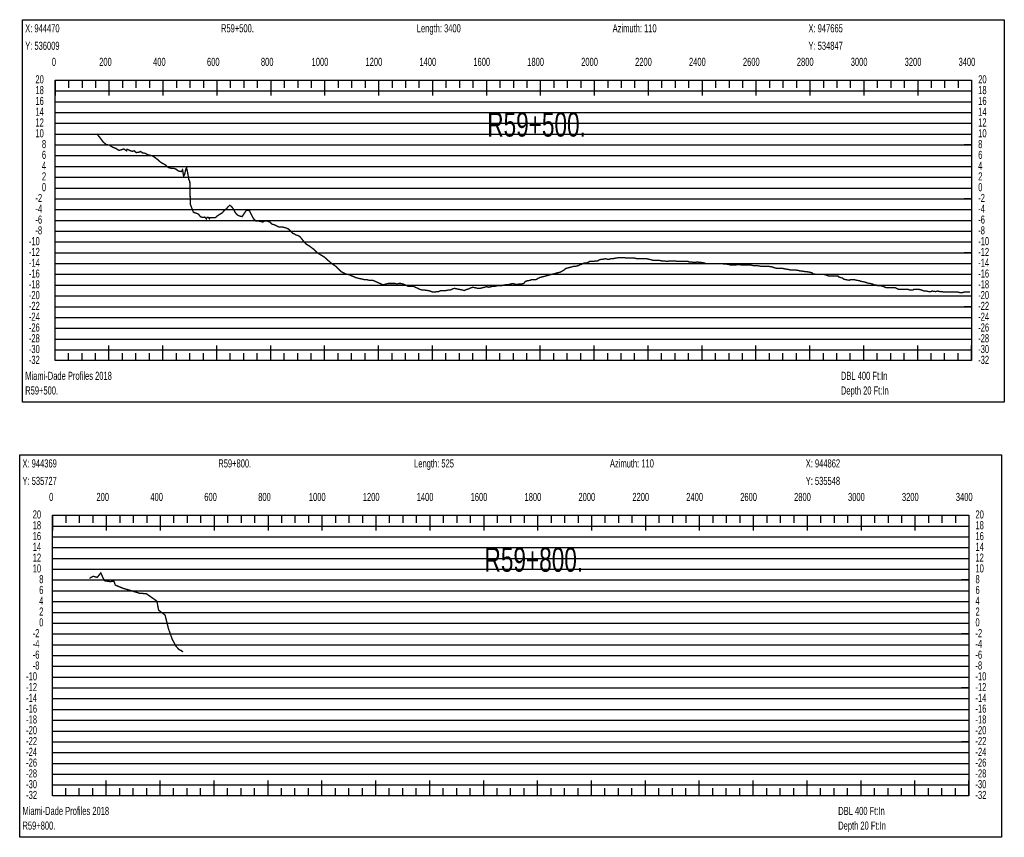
# Model space of a CAD drawing. Header units: inches. Extents: x 471865 to 538526, y 1054316 to 1102451.
# Tile 43 of 131: x 502729 to 506381, y 1075210 to 1078241. Entities that reach past the tile are written whole.
import ezdxf

# ---------------------------------------------------------------- set-up
doc = ezdxf.new("R2010")
doc.units = ezdxf.units.IN
doc.header["$MEASUREMENT"] = 0
for name, color, linetype in [('LABELS', 7, 'Continuous'), ('X_Gr1', 7, 'Continuous'), ('XSECTION', 7, 'Continuous')]:
    doc.layers.add(name, color=color, linetype=linetype)
doc.styles.get("Standard").update_dxf_attribs({"font": 'arial.ttf'})

msp = doc.modelspace()

# ---------------------------------------------------------------- linework, layer by layer
at = {"layer": 'X_Gr1', "color": 6, "linetype": 'Continuous', "lineweight": 18, "true_color": 0xff00ff, "transparency": 33554687, "const_width": 5}
for points in [[(503014.5, 1077817.9), (503014.5, 1077817.9), (503025.2, 1077805.4), (503038.4, 1077787.8), (503048.9, 1077778.5), (503060.7, 1077776.4), (503073.7, 1077768.3), (503085.8, 1077763.7), (503096.5, 1077756.6), (503107.3, 1077759.3), (503115, 1077762.1), (503123.9, 1077756), (503123.9, 1077756.5), (503125.1, 1077756.3), (503125.1, 1077756.8), (503127.2, 1077760.9), (503138.5, 1077755.8), (503146.2, 1077753.3), (503153.7, 1077755), (503160.9, 1077748.5), (503169.6, 1077749.5), (503177.1, 1077752.6), (503184.5, 1077747), (503192.3, 1077746.3), (503204, 1077740.5), (503215.2, 1077737.8), (503222.4, 1077735.5), (503232.9, 1077728.1), (503240, 1077723.1), (503251.2, 1077712.8), (503258.2, 1077708.8), (503268.6, 1077703), (503279.4, 1077693.5), (503289.3, 1077690.5), (503299.5, 1077690.4), (503307.5, 1077687.6), (503316.7, 1077680.6), (503323.4, 1077678.8), (503328.5, 1077678), (503332.9, 1077684.6), (503336.7, 1077660.7), (503340.2, 1077666.7), (503344.8, 1077686.5), (503347.6, 1077692.4), (503351.1, 1077676.9), (503356, 1077649.4), (503359.7, 1077640.8), (503361.7, 1077556.7), (503372.8, 1077527.8), (503376.4, 1077525.6), (503382.7, 1077523.9), (503391, 1077521), (503399.7, 1077510.5), (503407.9, 1077507.9), (503415.4, 1077509.3), (503421.3, 1077502.8), (503423.6, 1077507.9), (503428.6, 1077507.8), (503432.8, 1077503.7), (503433.7, 1077507.7), (503438.7, 1077507.6), (503443.9, 1077507.5), (503449.1, 1077507.3), (503454.4, 1077507.1), (503460.8, 1077513.1), (503466.8, 1077517.1), (503473.1, 1077521.1), (503480, 1077525.1), (503487.2, 1077533.1), (503494.5, 1077539.1), (503501.5, 1077547.1), (503508, 1077553.1), (503513.9, 1077549.1), (503520.2, 1077541.1), (503527.6, 1077527.1), (503536, 1077517.1), (503544.8, 1077513.1), (503553.6, 1077511.1), (503561.7, 1077523.1), (503568.6, 1077533.1), (503574.7, 1077535.1), (503581.2, 1077533.1), (503588.6, 1077517.1), (503596.3, 1077503.1), (503604.2, 1077495.1), (503612.6, 1077495.1), (503621.7, 1077493.1), (503630.7, 1077491.1), (503638.5, 1077495.1), (503644.7, 1077495.1), (503650.4, 1077493.1), (503656.7, 1077491.1), (503664.3, 1077483.1), (503672.7, 1077481.1), (503681, 1077477.1), (503688.8, 1077473.1), (503695.4, 1077473.1), (503701.8, 1077473.1), (503708.9, 1077471.1), (503716.9, 1077469.1), (503725.6, 1077465.1), (503734.1, 1077457.1), (503741.5, 1077449.1), (503747.6, 1077447.1), (503753.3, 1077443.1), (503760, 1077441.1), (503767.8, 1077437.1), (503776.2, 1077427.1), (503784.2, 1077417.1), (503791.3, 1077409.1), (503797.8, 1077405.1), (503804.6, 1077401.1), (503812.5, 1077395.1), (503820.7, 1077389.1), (503828.5, 1077381.1), (503835.6, 1077375.1), (503842.1, 1077371.1), (503848.7, 1077367.1), (503855.9, 1077363.1), (503863.6, 1077357.1), (503871.7, 1077349.1), (503879.3, 1077343.1), (503885.9, 1077337.1), (503891.8, 1077333.1), (503898.2, 1077329.1), (503905.4, 1077323.1), (503913.4, 1077315.1), (503921.4, 1077307.1), (503928.9, 1077303.1), (503936.3, 1077299.1), (503944, 1077297.1), (503951.9, 1077295.1), (503959.9, 1077291.1), (503967.5, 1077289.1), (503975, 1077285.1), (503982.7, 1077283.1), (503990.9, 1077281.1), (503999.8, 1077279.1), (504008.9, 1077277.1), (504017.3, 1077277.1), (504024.6, 1077275.1), (504031.2, 1077275.1), (504038.4, 1077275.1), (504047.1, 1077271.1), (504056.4, 1077267.1), (504065.4, 1077263.1), (504073.4, 1077259.1), (504080.5, 1077259.1), (504087.2, 1077261.1), (504095, 1077263.1), (504104.2, 1077263.1), (504113.3, 1077263.1), (504121.4, 1077263.1), (504128.3, 1077261.1), (504134.7, 1077263.1), (504142.1, 1077263.1), (504151, 1077261.1), (504160.2, 1077257.1), (504168.3, 1077253.1), (504174.7, 1077253.1), (504180.6, 1077253.1), (504187.7, 1077253.1), (504196.5, 1077249.1), (504205.7, 1077245.1), (504213.9, 1077241.1), (504221, 1077239.1), (504227.3, 1077239.1), (504242.1, 1077237.1), (504251.4, 1077235.1), (504260.8, 1077231.1), (504268.9, 1077231.1), (504275.6, 1077233.1), (504282.5, 1077233.1), (504290.8, 1077237.1), (504300.5, 1077237.1), (504310.4, 1077237.1), (504319.6, 1077239.1), (504327.5, 1077239.1), (504334.4, 1077243.1), (504341.6, 1077245.1), (504350.3, 1077243.1), (504360, 1077241.1), (504369.7, 1077239.1), (504378.8, 1077237.1), (504387.1, 1077241.1), (504394.6, 1077243.1), (504402, 1077247.1), (504410.3, 1077249.1), (504419.2, 1077247.1), (504428.2, 1077245.1), (504436.6, 1077245.1), (504444.7, 1077247.1), (504452.9, 1077249.1), (504460.9, 1077251.1), (504469, 1077249.1), (504476.9, 1077251.1), (504485.2, 1077253.1), (504493.4, 1077253.1), (504501.2, 1077255.1), (504508.7, 1077255.1), (504516.2, 1077255.1), (504524.4, 1077257.1), (504533.1, 1077259.1), (504541.7, 1077259.1), (504550, 1077261.1), (504557.5, 1077263.1), (504572.7, 1077259.1), (504581, 1077261.1), (504589.9, 1077261.1), (504598.1, 1077263.1), (504605.1, 1077271.1), (504611.8, 1077273.1), (504623.1, 1077275.1), (504627.3, 1077277.1), (504635.4, 1077277.1), (504643, 1077277.1), (504650.2, 1077281.1), (504657.6, 1077285.1), (504665.3, 1077287.1), (504673, 1077289.1), (504680.5, 1077291.1), (504687.8, 1077293.1), (504695.2, 1077295.1), (504703, 1077297.1), (504710.4, 1077299.1), (504717.8, 1077301.1), (504725.4, 1077303.1), (504733.3, 1077305.1), (504741, 1077309.1), (504747.9, 1077313.1), (504754.9, 1077319.1), (504762.7, 1077321.1), (504770.7, 1077323.1), (504778.4, 1077325.1), (504785.6, 1077327.1), (504792.7, 1077327.1), (504799.9, 1077329.1), (504807.4, 1077333.1), (504815.2, 1077335.1), (504822.9, 1077339.1), (504830, 1077339.1), (504836.6, 1077341.1), (504843.2, 1077345.1), (504850.4, 1077345.1), (504858, 1077345.1), (504865.7, 1077347.1), (504872.9, 1077347.1), (504879.7, 1077351.1), (504886.4, 1077353.1), (504893.4, 1077353.1), (504900.9, 1077355.1), (504908.6, 1077353.1), (504915.6, 1077353.1), (504922.3, 1077355.1), (504929, 1077355.1), (504939.5, 1077357.1), (504943, 1077357.1), (504949.9, 1077359.1), (504956.9, 1077359.1), (504964.4, 1077359.1), (504972, 1077359.1), (504979.3, 1077357.1), (504986.2, 1077357.1), (504993.5, 1077357.1), (505001.4, 1077357.1), (505009.9, 1077357.1), (505018, 1077355.1), (505025.1, 1077355.1), (505031.6, 1077355.1), (505038.5, 1077355.1), (505050.3, 1077355.1), (505054.4, 1077355.1), (505062.5, 1077353.1), (505070.6, 1077351.1), (505078.2, 1077349.1), (505088.7, 1077349.1), (505092.5, 1077349.1), (505100.5, 1077349.1), (505109.4, 1077347.1), (505118.1, 1077347.1), (505129.4, 1077345.1), (505132.9, 1077345.1), (505140.1, 1077347.1), (505148.2, 1077347.1), (505156.5, 1077347.1), (505168.4, 1077345.1), (505172.2, 1077345.1), (505179.5, 1077345.1), (505186.9, 1077345.1), (505194.7, 1077345.1), (505207.1, 1077345.1), (505211.2, 1077343.1), (505218.9, 1077343.1), (505230, 1077341.1), (505233.6, 1077341.1), (505244.7, 1077343.1), (505248.8, 1077341.1), (505257, 1077341.1), (505268.9, 1077339.1), (505272.7, 1077337.1), (505283.8, 1077337.1), (505287.7, 1077337.1), (505295.7, 1077337.1), (505307.6, 1077337.1), (505311.5, 1077337.1), (505322.5, 1077337.1), (505326.2, 1077337.1), (505333.8, 1077337.1), (505341.7, 1077335.1), (505349.4, 1077335.1), (505361.3, 1077333.1), (505365.2, 1077331.1), (505372.4, 1077331.1), (505383.4, 1077331.1), (505387.5, 1077333.1), (505400.1, 1077333.1), (505407.8, 1077331.1), (505411.3, 1077331.1), (505421.7, 1077331.1), (505425.6, 1077331.1), (505438.4, 1077331.1), (505442.7, 1077331.1), (505450.5, 1077329.1), (505461.7, 1077329.1), (505465.6, 1077329.1), (505477.4, 1077327.1), (505485.1, 1077327.1), (505488.9, 1077327.1), (505500.2, 1077327.1), (505504.2, 1077327.1), (505516.3, 1077325.1), (505524.4, 1077323.1), (505528.3, 1077321.1), (505539.9, 1077319.1), (505543.6, 1077319.1), (505555, 1077319.1), (505559.1, 1077319.1), (505567.5, 1077317.1), (505580, 1077315.1), (505587.7, 1077313.1), (505591.4, 1077313.1), (505602.9, 1077313.1), (505607, 1077313.1), (505619.5, 1077311.1), (505623.5, 1077309.1), (505631.2, 1077309.1), (505642.5, 1077307.1), (505646.4, 1077307.1), (505658.4, 1077305.1), (505666.9, 1077303.1), (505671.3, 1077299.1), (505683.8, 1077297.1), (505687.6, 1077297.1), (505698.8, 1077297.1), (505702.8, 1077297.1), (505710.9, 1077297.1), (505724.1, 1077293.1), (505728.5, 1077291.1), (505740.8, 1077291.1), (505744.5, 1077291.1), (505751.6, 1077291.1), (505763.5, 1077291.1), (505767.8, 1077287.1), (505781.3, 1077283.1), (505785.8, 1077279.1), (505794.3, 1077277.1), (505805.9, 1077275.1), (505809.5, 1077277.1), (505820.8, 1077277.1), (505824.8, 1077277.1), (505833.2, 1077275.1), (505845.4, 1077273.1), (505849.2, 1077271.1), (505860.6, 1077269.1), (505868.2, 1077267.1), (505872.1, 1077265.1), (505884.1, 1077263.1), (505892.1, 1077261.1), (505899.9, 1077257.1), (505907, 1077257.1), (505910.6, 1077255.1), (505921.7, 1077255.1), (505930, 1077253.1), (505938.5, 1077249.1), (505946.3, 1077247.1), (505949.8, 1077247.1), (505960.3, 1077247.1), (505968.3, 1077247.1), (505976.9, 1077247.1), (505985.3, 1077243.1), (505989.3, 1077241.1), (506004.2, 1077241.1), (506016.6, 1077241.1), (506025.6, 1077241.1), (506029.9, 1077239.1), (506041.7, 1077239.1), (506045.3, 1077241.1), (506056.8, 1077241.1), (506065.3, 1077241.1), (506074, 1077239.1), (506082.9, 1077235.1), (506092, 1077235.1), (506101, 1077233.1), (506109.6, 1077233.1), (506113.7, 1077235.1), (506126, 1077233.1), (506134.1, 1077235.1), (506142.5, 1077233.1), (506151.5, 1077233.1), (506156.2, 1077231.1), (506169.4, 1077231.1), (506177.4, 1077231.1), (506185.3, 1077231.1), (506193.4, 1077231.1), (506197.5, 1077231.1), (506209.6, 1077231.1), (506217.6, 1077229.1), (506225, 1077229.1), (506231.7, 1077231.1), (506235.2, 1077231.1), (506246.4, 1077231.1), (506253.6, 1077231.1)], [(502987.4, 1076170), (502987.4, 1076170), (503001.2, 1076177.6), (503016.5, 1076173.6), (503029.4, 1076190.3), (503039.9, 1076167.1), (503045.1, 1076160.7), (503064.6, 1076157.9), (503078.1, 1076159.5), (503083.4, 1076144.9), (503113, 1076132.7), (503140.3, 1076124.9), (503172.4, 1076114.9), (503198.5, 1076112.9), (503237.5, 1076085.5), (503244.1, 1076051.8), (503268.1, 1076033.6), (503280.1, 1075984.5), (503294.2, 1075944.8), (503307.8, 1075919), (503319.8, 1075905.9), (503329.1, 1075901.5), (503334.7, 1075897)]]:
    msp.add_lwpolyline(points, dxfattribs=at)
at = {"layer": 'XSECTION', "color": 18, "linetype": 'Continuous', "true_color": 0x000000}
for points in [[(502738.7, 1078241.1), (506381.1, 1078241.1), (506381.1, 1076823.1), (502738.7, 1076823.1), (502738.7, 1078241.1)], [(502859.9, 1078017.1), (506259.9, 1078017.1), (506259.9, 1076977.1), (502859.9, 1076977.1), (502859.9, 1078017.1)], [(502859.9, 1078017.1), (502859.9, 1077960.7)], [(502859.9, 1078017.1), (502859.9, 1077960.7)], [(502859.9, 1078017.1), (502859.9, 1077989.1)], [(502859.9, 1078017.1), (502859.9, 1077989.1)], [(502909.9, 1078017.1), (502909.9, 1077989.1)], [(502959.9, 1078017.1), (502959.9, 1077989.1)], [(503009.9, 1078017.1), (503009.9, 1077989.1)], [(503059.9, 1078017.1), (503059.9, 1077960.7)], [(503059.9, 1078017.1), (503059.9, 1077989.1)], [(503109.9, 1078017.1), (503109.9, 1077989.1)], [(503159.9, 1078017.1), (503159.9, 1077989.1)], [(503209.9, 1078017.1), (503209.9, 1077989.1)], [(503259.9, 1078017.1), (503259.9, 1077960.7)], [(503259.9, 1078017.1), (503259.9, 1077989.1)], [(503309.9, 1078017.1), (503309.9, 1077989.1)], [(503359.9, 1078017.1), (503359.9, 1077989.1)], [(503409.9, 1078017.1), (503409.9, 1077989.1)], [(503459.9, 1078017.1), (503459.9, 1077960.7)], [(503459.9, 1078017.1), (503459.9, 1077989.1)], [(503509.9, 1078017.1), (503509.9, 1077989.1)], [(503559.9, 1078017.1), (503559.9, 1077989.1)], [(503609.9, 1078017.1), (503609.9, 1077989.1)], [(503659.9, 1078017.1), (503659.9, 1077960.7)], [(503659.9, 1078017.1), (503659.9, 1077989.1)], [(503709.9, 1078017.1), (503709.9, 1077989.1)], [(503759.9, 1078017.1), (503759.9, 1077989.1)], [(503809.9, 1078017.1), (503809.9, 1077989.1)], [(503859.9, 1078017.1), (503859.9, 1077960.7)], [(503859.9, 1078017.1), (503859.9, 1077989.1)], [(503909.9, 1078017.1), (503909.9, 1077989.1)], [(503959.9, 1078017.1), (503959.9, 1077989.1)], [(504009.9, 1078017.1), (504009.9, 1077989.1)], [(504059.9, 1078017.1), (504059.9, 1077960.7)], [(504059.9, 1078017.1), (504059.9, 1077989.1)], [(504109.9, 1078017.1), (504109.9, 1077989.1)], [(504159.9, 1078017.1), (504159.9, 1077989.1)], [(504209.9, 1078017.1), (504209.9, 1077989.1)], [(504259.9, 1078017.1), (504259.9, 1077960.7)], [(504259.9, 1078017.1), (504259.9, 1077989.1)], [(504309.9, 1078017.1), (504309.9, 1077989.1)], [(504359.9, 1078017.1), (504359.9, 1077989.1)], [(504409.9, 1078017.1), (504409.9, 1077989.1)], [(504459.9, 1078017.1), (504459.9, 1077960.7)], [(504459.9, 1078017.1), (504459.9, 1077989.1)], [(504509.9, 1078017.1), (504509.9, 1077989.1)], [(504559.9, 1078017.1), (504559.9, 1077989.1)], [(504609.9, 1078017.1), (504609.9, 1077989.1)], [(504659.9, 1078017.1), (504659.9, 1077960.7)], [(504659.9, 1078017.1), (504659.9, 1077989.1)], [(504709.9, 1078017.1), (504709.9, 1077989.1)], [(504759.9, 1078017.1), (504759.9, 1077989.1)], [(504809.9, 1078017.1), (504809.9, 1077989.1)], [(504859.9, 1078017.1), (504859.9, 1077960.7)], [(504859.9, 1078017.1), (504859.9, 1077989.1)], [(504909.9, 1078017.1), (504909.9, 1077989.1)], [(504959.9, 1078017.1), (504959.9, 1077989.1)], [(505009.9, 1078017.1), (505009.9, 1077989.1)], [(505059.9, 1078017.1), (505059.9, 1077960.7)], [(505059.9, 1078017.1), (505059.9, 1077989.1)], [(505109.9, 1078017.1), (505109.9, 1077989.1)], [(505159.9, 1078017.1), (505159.9, 1077989.1)], [(505209.9, 1078017.1), (505209.9, 1077989.1)], [(505259.9, 1078017.1), (505259.9, 1077960.7)], [(505259.9, 1078017.1), (505259.9, 1077989.1)], [(505309.9, 1078017.1), (505309.9, 1077989.1)], [(505359.9, 1078017.1), (505359.9, 1077989.1)], [(505409.9, 1078017.1), (505409.9, 1077989.1)], [(505459.9, 1078017.1), (505459.9, 1077960.7)], [(505459.9, 1078017.1), (505459.9, 1077989.1)], [(505509.9, 1078017.1), (505509.9, 1077989.1)], [(505559.9, 1078017.1), (505559.9, 1077989.1)], [(505609.9, 1078017.1), (505609.9, 1077989.1)], [(505659.9, 1078017.1), (505659.9, 1077960.7)], [(505659.9, 1078017.1), (505659.9, 1077989.1)], [(505709.9, 1078017.1), (505709.9, 1077989.1)], [(505759.9, 1078017.1), (505759.9, 1077989.1)], [(505809.9, 1078017.1), (505809.9, 1077989.1)], [(505859.9, 1078017.1), (505859.9, 1077960.7)], [(505859.9, 1078017.1), (505859.9, 1077989.1)], [(505909.9, 1078017.1), (505909.9, 1077989.1)], [(505959.9, 1078017.1), (505959.9, 1077989.1)], [(506009.9, 1078017.1), (506009.9, 1077989.1)], [(506059.9, 1078017.1), (506059.9, 1077960.7)], [(506059.9, 1078017.1), (506059.9, 1077989.1)], [(506109.9, 1078017.1), (506109.9, 1077989.1)], [(506159.9, 1078017.1), (506159.9, 1077989.1)], [(506209.9, 1078017.1), (506209.9, 1077989.1)], [(506259.9, 1078017.1), (506259.9, 1077960.7)], [(506259.9, 1078017.1), (506259.9, 1077989.1)], [(502859.9, 1077777.1), (502887.9, 1077777.1)], [(506259.9, 1077777.1), (506231.9, 1077777.1)], [(502859.9, 1077577.1), (502887.9, 1077577.1)], [(506259.9, 1077577.1), (506231.9, 1077577.1)], [(502859.9, 1077377.1), (502887.9, 1077377.1)], [(506259.9, 1077377.1), (506231.9, 1077377.1)], [(502859.9, 1077177.1), (502887.9, 1077177.1)], [(506259.9, 1077177.1), (506231.9, 1077177.1)], [(502859.9, 1076977.1), (502859.9, 1077033.5)], [(502859.9, 1076977.1), (502859.9, 1077033.5)], [(503059.9, 1076977.1), (503059.9, 1077033.5)], [(503259.9, 1076977.1), (503259.9, 1077033.5)], [(503459.9, 1076977.1), (503459.9, 1077033.5)], [(503659.9, 1076977.1), (503659.9, 1077033.5)], [(503859.9, 1076977.1), (503859.9, 1077033.5)], [(504059.9, 1076977.1), (504059.9, 1077033.5)], [(504259.9, 1076977.1), (504259.9, 1077033.5)], [(504459.9, 1076977.1), (504459.9, 1077033.5)], [(504659.9, 1076977.1), (504659.9, 1077033.5)], [(504859.9, 1076977.1), (504859.9, 1077033.5)], [(505059.9, 1076977.1), (505059.9, 1077033.5)], [(505259.9, 1076977.1), (505259.9, 1077033.5)], [(505459.9, 1076977.1), (505459.9, 1077033.5)], [(505659.9, 1076977.1), (505659.9, 1077033.5)], [(505859.9, 1076977.1), (505859.9, 1077033.5)], [(506059.9, 1076977.1), (506059.9, 1077033.5)], [(506259.9, 1076977.1), (506259.9, 1077033.5)], [(502859.9, 1076977.1), (502859.9, 1077005.1)], [(502859.9, 1076977.1), (502859.9, 1077005.1)], [(502909.9, 1076977.1), (502909.9, 1077005.1)], [(502959.9, 1076977.1), (502959.9, 1077005.1)], [(503009.9, 1076977.1), (503009.9, 1077005.1)], [(503059.9, 1076977.1), (503059.9, 1077005.1)], [(503109.9, 1076977.1), (503109.9, 1077005.1)], [(503159.9, 1076977.1), (503159.9, 1077005.1)], [(503209.9, 1076977.1), (503209.9, 1077005.1)], [(503259.9, 1076977.1), (503259.9, 1077005.1)], [(503309.9, 1076977.1), (503309.9, 1077005.1)], [(503359.9, 1076977.1), (503359.9, 1077005.1)], [(503409.9, 1076977.1), (503409.9, 1077005.1)], [(503459.9, 1076977.1), (503459.9, 1077005.1)], [(503509.9, 1076977.1), (503509.9, 1077005.1)], [(503559.9, 1076977.1), (503559.9, 1077005.1)], [(503609.9, 1076977.1), (503609.9, 1077005.1)], [(503659.9, 1076977.1), (503659.9, 1077005.1)], [(503709.9, 1076977.1), (503709.9, 1077005.1)], [(503759.9, 1076977.1), (503759.9, 1077005.1)], [(503809.9, 1076977.1), (503809.9, 1077005.1)], [(503859.9, 1076977.1), (503859.9, 1077005.1)], [(503909.9, 1076977.1), (503909.9, 1077005.1)], [(503959.9, 1076977.1), (503959.9, 1077005.1)], [(504009.9, 1076977.1), (504009.9, 1077005.1)], [(504059.9, 1076977.1), (504059.9, 1077005.1)], [(504109.9, 1076977.1), (504109.9, 1077005.1)], [(504159.9, 1076977.1), (504159.9, 1077005.1)], [(504209.9, 1076977.1), (504209.9, 1077005.1)], [(504259.9, 1076977.1), (504259.9, 1077005.1)], [(504309.9, 1076977.1), (504309.9, 1077005.1)], [(504359.9, 1076977.1), (504359.9, 1077005.1)], [(504409.9, 1076977.1), (504409.9, 1077005.1)], [(504459.9, 1076977.1), (504459.9, 1077005.1)], [(504509.9, 1076977.1), (504509.9, 1077005.1)], [(504559.9, 1076977.1), (504559.9, 1077005.1)], [(504609.9, 1076977.1), (504609.9, 1077005.1)], [(504659.9, 1076977.1), (504659.9, 1077005.1)], [(504709.9, 1076977.1), (504709.9, 1077005.1)], [(504759.9, 1076977.1), (504759.9, 1077005.1)], [(504809.9, 1076977.1), (504809.9, 1077005.1)], [(504859.9, 1076977.1), (504859.9, 1077005.1)], [(504909.9, 1076977.1), (504909.9, 1077005.1)], [(504959.9, 1076977.1), (504959.9, 1077005.1)], [(505009.9, 1076977.1), (505009.9, 1077005.1)], [(505059.9, 1076977.1), (505059.9, 1077005.1)], [(505109.9, 1076977.1), (505109.9, 1077005.1)], [(505159.9, 1076977.1), (505159.9, 1077005.1)], [(505209.9, 1076977.1), (505209.9, 1077005.1)], [(505259.9, 1076977.1), (505259.9, 1077005.1)], [(505309.9, 1076977.1), (505309.9, 1077005.1)], [(505359.9, 1076977.1), (505359.9, 1077005.1)], [(505409.9, 1076977.1), (505409.9, 1077005.1)], [(505459.9, 1076977.1), (505459.9, 1077005.1)], [(505509.9, 1076977.1), (505509.9, 1077005.1)], [(505559.9, 1076977.1), (505559.9, 1077005.1)], [(505609.9, 1076977.1), (505609.9, 1077005.1)], [(505659.9, 1076977.1), (505659.9, 1077005.1)], [(505709.9, 1076977.1), (505709.9, 1077005.1)], [(505759.9, 1076977.1), (505759.9, 1077005.1)], [(505809.9, 1076977.1), (505809.9, 1077005.1)], [(505859.9, 1076977.1), (505859.9, 1077005.1)], [(505909.9, 1076977.1), (505909.9, 1077005.1)], [(505959.9, 1076977.1), (505959.9, 1077005.1)], [(506009.9, 1076977.1), (506009.9, 1077005.1)], [(506059.9, 1076977.1), (506059.9, 1077005.1)], [(506109.9, 1076977.1), (506109.9, 1077005.1)], [(506159.9, 1076977.1), (506159.9, 1077005.1)], [(506209.9, 1076977.1), (506209.9, 1077005.1)], [(506259.9, 1076977.1), (506259.9, 1077005.1)], [(502728.6, 1076627.9), (506371, 1076627.9), (506371, 1075209.9), (502728.6, 1075209.9), (502728.6, 1076627.9)], [(502849.8, 1076403.9), (506249.8, 1076403.9), (506249.8, 1075363.9), (502849.8, 1075363.9), (502849.8, 1076403.9)], [(502849.8, 1076403.9), (502849.8, 1076347.5)], [(502849.8, 1076403.9), (502849.8, 1076347.5)], [(502849.8, 1076403.9), (502849.8, 1076375.9)], [(502849.8, 1076403.9), (502849.8, 1076375.9)], [(502899.8, 1076403.9), (502899.8, 1076375.9)], [(502949.8, 1076403.9), (502949.8, 1076375.9)], [(502999.8, 1076403.9), (502999.8, 1076375.9)], [(503049.8, 1076403.9), (503049.8, 1076347.5)], [(503049.8, 1076403.9), (503049.8, 1076375.9)], [(503099.8, 1076403.9), (503099.8, 1076375.9)], [(503149.8, 1076403.9), (503149.8, 1076375.9)], [(503199.8, 1076403.9), (503199.8, 1076375.9)], [(503249.8, 1076403.9), (503249.8, 1076347.5)], [(503249.8, 1076403.9), (503249.8, 1076375.9)], [(503299.8, 1076403.9), (503299.8, 1076375.9)], [(503349.8, 1076403.9), (503349.8, 1076375.9)], [(503399.8, 1076403.9), (503399.8, 1076375.9)], [(503449.8, 1076403.9), (503449.8, 1076347.5)], [(503449.8, 1076403.9), (503449.8, 1076375.9)], [(503499.8, 1076403.9), (503499.8, 1076375.9)], [(503549.8, 1076403.9), (503549.8, 1076375.9)], [(503599.8, 1076403.9), (503599.8, 1076375.9)], [(503649.8, 1076403.9), (503649.8, 1076347.5)], [(503649.8, 1076403.9), (503649.8, 1076375.9)], [(503699.8, 1076403.9), (503699.8, 1076375.9)], [(503749.8, 1076403.9), (503749.8, 1076375.9)], [(503799.8, 1076403.9), (503799.8, 1076375.9)], [(503849.8, 1076403.9), (503849.8, 1076347.5)], [(503849.8, 1076403.9), (503849.8, 1076375.9)], [(503899.8, 1076403.9), (503899.8, 1076375.9)], [(503949.8, 1076403.9), (503949.8, 1076375.9)], [(503999.8, 1076403.9), (503999.8, 1076375.9)], [(504049.8, 1076403.9), (504049.8, 1076347.5)], [(504049.8, 1076403.9), (504049.8, 1076375.9)], [(504099.8, 1076403.9), (504099.8, 1076375.9)], [(504149.8, 1076403.9), (504149.8, 1076375.9)], [(504199.8, 1076403.9), (504199.8, 1076375.9)], [(504249.8, 1076403.9), (504249.8, 1076347.5)], [(504249.8, 1076403.9), (504249.8, 1076375.9)], [(504299.8, 1076403.9), (504299.8, 1076375.9)], [(504349.8, 1076403.9), (504349.8, 1076375.9)], [(504399.8, 1076403.9), (504399.8, 1076375.9)], [(504449.8, 1076403.9), (504449.8, 1076347.5)], [(504449.8, 1076403.9), (504449.8, 1076375.9)], [(504499.8, 1076403.9), (504499.8, 1076375.9)], [(504549.8, 1076403.9), (504549.8, 1076375.9)], [(504599.8, 1076403.9), (504599.8, 1076375.9)], [(504649.8, 1076403.9), (504649.8, 1076347.5)], [(504649.8, 1076403.9), (504649.8, 1076375.9)], [(504699.8, 1076403.9), (504699.8, 1076375.9)], [(504749.8, 1076403.9), (504749.8, 1076375.9)], [(504799.8, 1076403.9), (504799.8, 1076375.9)], [(504849.8, 1076403.9), (504849.8, 1076347.5)], [(504849.8, 1076403.9), (504849.8, 1076375.9)], [(504899.8, 1076403.9), (504899.8, 1076375.9)], [(504949.8, 1076403.9), (504949.8, 1076375.9)], [(504999.8, 1076403.9), (504999.8, 1076375.9)], [(505049.8, 1076403.9), (505049.8, 1076347.5)], [(505049.8, 1076403.9), (505049.8, 1076375.9)], [(505099.8, 1076403.9), (505099.8, 1076375.9)], [(505149.8, 1076403.9), (505149.8, 1076375.9)], [(505199.8, 1076403.9), (505199.8, 1076375.9)], [(505249.8, 1076403.9), (505249.8, 1076347.5)], [(505249.8, 1076403.9), (505249.8, 1076375.9)], [(505299.8, 1076403.9), (505299.8, 1076375.9)], [(505349.8, 1076403.9), (505349.8, 1076375.9)], [(505399.8, 1076403.9), (505399.8, 1076375.9)], [(505449.8, 1076403.9), (505449.8, 1076347.5)], [(505449.8, 1076403.9), (505449.8, 1076375.9)], [(505499.8, 1076403.9), (505499.8, 1076375.9)], [(505549.8, 1076403.9), (505549.8, 1076375.9)], [(505599.8, 1076403.9), (505599.8, 1076375.9)], [(505649.8, 1076403.9), (505649.8, 1076347.5)], [(505649.8, 1076403.9), (505649.8, 1076375.9)], [(505699.8, 1076403.9), (505699.8, 1076375.9)], [(505749.8, 1076403.9), (505749.8, 1076375.9)], [(505799.8, 1076403.9), (505799.8, 1076375.9)], [(505849.8, 1076403.9), (505849.8, 1076347.5)], [(505849.8, 1076403.9), (505849.8, 1076375.9)], [(505899.8, 1076403.9), (505899.8, 1076375.9)], [(505949.8, 1076403.9), (505949.8, 1076375.9)], [(505999.8, 1076403.9), (505999.8, 1076375.9)], [(506049.8, 1076403.9), (506049.8, 1076347.5)], [(506049.8, 1076403.9), (506049.8, 1076375.9)], [(506099.8, 1076403.9), (506099.8, 1076375.9)], [(506149.8, 1076403.9), (506149.8, 1076375.9)], [(506199.8, 1076403.9), (506199.8, 1076375.9)], [(506249.8, 1076403.9), (506249.8, 1076347.5)], [(506249.8, 1076403.9), (506249.8, 1076375.9)], [(502849.8, 1076163.9), (502877.8, 1076163.9)], [(506249.8, 1076163.9), (506221.8, 1076163.9)], [(502849.8, 1075963.9), (502877.8, 1075963.9)], [(506249.8, 1075963.9), (506221.8, 1075963.9)], [(502849.8, 1075763.9), (502877.8, 1075763.9)], [(506249.8, 1075763.9), (506221.8, 1075763.9)], [(502849.8, 1075563.9), (502877.8, 1075563.9)], [(506249.8, 1075563.9), (506221.8, 1075563.9)], [(502849.8, 1075363.9), (502849.8, 1075420.3)], [(502849.8, 1075363.9), (502849.8, 1075420.3)], [(503049.8, 1075363.9), (503049.8, 1075420.3)], [(503249.8, 1075363.9), (503249.8, 1075420.3)], [(503449.8, 1075363.9), (503449.8, 1075420.3)], [(503649.8, 1075363.9), (503649.8, 1075420.3)], [(503849.8, 1075363.9), (503849.8, 1075420.3)], [(504049.8, 1075363.9), (504049.8, 1075420.3)], [(504249.8, 1075363.9), (504249.8, 1075420.3)], [(504449.8, 1075363.9), (504449.8, 1075420.3)], [(504649.8, 1075363.9), (504649.8, 1075420.3)], [(504849.8, 1075363.9), (504849.8, 1075420.3)], [(505049.8, 1075363.9), (505049.8, 1075420.3)], [(505249.8, 1075363.9), (505249.8, 1075420.3)], [(505449.8, 1075363.9), (505449.8, 1075420.3)], [(505649.8, 1075363.9), (505649.8, 1075420.3)], [(505849.8, 1075363.9), (505849.8, 1075420.3)], [(506049.8, 1075363.9), (506049.8, 1075420.3)], [(506249.8, 1075363.9), (506249.8, 1075420.3)], [(502849.8, 1075363.9), (502849.8, 1075391.9)], [(502849.8, 1075363.9), (502849.8, 1075391.9)], [(502899.8, 1075363.9), (502899.8, 1075391.9)], [(502949.8, 1075363.9), (502949.8, 1075391.9)], [(502999.8, 1075363.9), (502999.8, 1075391.9)], [(503049.8, 1075363.9), (503049.8, 1075391.9)], [(503099.8, 1075363.9), (503099.8, 1075391.9)], [(503149.8, 1075363.9), (503149.8, 1075391.9)], [(503199.8, 1075363.9), (503199.8, 1075391.9)], [(503249.8, 1075363.9), (503249.8, 1075391.9)], [(503299.8, 1075363.9), (503299.8, 1075391.9)], [(503349.8, 1075363.9), (503349.8, 1075391.9)], [(503399.8, 1075363.9), (503399.8, 1075391.9)], [(503449.8, 1075363.9), (503449.8, 1075391.9)], [(503499.8, 1075363.9), (503499.8, 1075391.9)], [(503549.8, 1075363.9), (503549.8, 1075391.9)], [(503599.8, 1075363.9), (503599.8, 1075391.9)], [(503649.8, 1075363.9), (503649.8, 1075391.9)], [(503699.8, 1075363.9), (503699.8, 1075391.9)], [(503749.8, 1075363.9), (503749.8, 1075391.9)], [(503799.8, 1075363.9), (503799.8, 1075391.9)], [(503849.8, 1075363.9), (503849.8, 1075391.9)], [(503899.8, 1075363.9), (503899.8, 1075391.9)], [(503949.8, 1075363.9), (503949.8, 1075391.9)], [(503999.8, 1075363.9), (503999.8, 1075391.9)], [(504049.8, 1075363.9), (504049.8, 1075391.9)], [(504099.8, 1075363.9), (504099.8, 1075391.9)], [(504149.8, 1075363.9), (504149.8, 1075391.9)], [(504199.8, 1075363.9), (504199.8, 1075391.9)], [(504249.8, 1075363.9), (504249.8, 1075391.9)], [(504299.8, 1075363.9), (504299.8, 1075391.9)], [(504349.8, 1075363.9), (504349.8, 1075391.9)], [(504399.8, 1075363.9), (504399.8, 1075391.9)], [(504449.8, 1075363.9), (504449.8, 1075391.9)], [(504499.8, 1075363.9), (504499.8, 1075391.9)], [(504549.8, 1075363.9), (504549.8, 1075391.9)], [(504599.8, 1075363.9), (504599.8, 1075391.9)], [(504649.8, 1075363.9), (504649.8, 1075391.9)], [(504699.8, 1075363.9), (504699.8, 1075391.9)], [(504749.8, 1075363.9), (504749.8, 1075391.9)], [(504799.8, 1075363.9), (504799.8, 1075391.9)], [(504849.8, 1075363.9), (504849.8, 1075391.9)], [(504899.8, 1075363.9), (504899.8, 1075391.9)], [(504949.8, 1075363.9), (504949.8, 1075391.9)], [(504999.8, 1075363.9), (504999.8, 1075391.9)], [(505049.8, 1075363.9), (505049.8, 1075391.9)], [(505099.8, 1075363.9), (505099.8, 1075391.9)], [(505149.8, 1075363.9), (505149.8, 1075391.9)], [(505199.8, 1075363.9), (505199.8, 1075391.9)], [(505249.8, 1075363.9), (505249.8, 1075391.9)], [(505299.8, 1075363.9), (505299.8, 1075391.9)], [(505349.8, 1075363.9), (505349.8, 1075391.9)], [(505399.8, 1075363.9), (505399.8, 1075391.9)], [(505449.8, 1075363.9), (505449.8, 1075391.9)], [(505499.8, 1075363.9), (505499.8, 1075391.9)], [(505549.8, 1075363.9), (505549.8, 1075391.9)], [(505599.8, 1075363.9), (505599.8, 1075391.9)], [(505649.8, 1075363.9), (505649.8, 1075391.9)], [(505699.8, 1075363.9), (505699.8, 1075391.9)], [(505749.8, 1075363.9), (505749.8, 1075391.9)], [(505799.8, 1075363.9), (505799.8, 1075391.9)], [(505849.8, 1075363.9), (505849.8, 1075391.9)], [(505899.8, 1075363.9), (505899.8, 1075391.9)], [(505949.8, 1075363.9), (505949.8, 1075391.9)], [(505999.8, 1075363.9), (505999.8, 1075391.9)], [(506049.8, 1075363.9), (506049.8, 1075391.9)], [(506099.8, 1075363.9), (506099.8, 1075391.9)], [(506149.8, 1075363.9), (506149.8, 1075391.9)], [(506199.8, 1075363.9), (506199.8, 1075391.9)], [(506249.8, 1075363.9), (506249.8, 1075391.9)]]:
    msp.add_lwpolyline(points, dxfattribs=at)
at = {"layer": 'XSECTION', "color": 18, "true_color": 0x000000}
for points in [[(502859.9, 1077977.1), (506259.9, 1077977.1)], [(502859.9, 1077937.1), (506259.9, 1077937.1)], [(502859.9, 1077897.1), (506259.9, 1077897.1)], [(502859.9, 1077857.1), (506259.9, 1077857.1)], [(502859.9, 1077817.1), (506259.9, 1077817.1)], [(502859.9, 1077777.1), (506259.9, 1077777.1)], [(502859.9, 1077737.1), (506259.9, 1077737.1)], [(502859.9, 1077697.1), (506259.9, 1077697.1)], [(502859.9, 1077657.1), (506259.9, 1077657.1)], [(502859.9, 1077617.1), (506259.9, 1077617.1)], [(502859.9, 1077577.1), (506259.9, 1077577.1)], [(502859.9, 1077537.1), (506259.9, 1077537.1)], [(502859.9, 1077497.1), (506259.9, 1077497.1)], [(502859.9, 1077457.1), (506259.9, 1077457.1)], [(502859.9, 1077417.1), (506259.9, 1077417.1)], [(502859.9, 1077377.1), (506259.9, 1077377.1)], [(502859.9, 1077337.1), (506259.9, 1077337.1)], [(502859.9, 1077297.1), (506259.9, 1077297.1)], [(502859.9, 1077257.1), (506259.9, 1077257.1)], [(502859.9, 1077217.1), (506259.9, 1077217.1)], [(502859.9, 1077177.1), (506259.9, 1077177.1)], [(502859.9, 1077137.1), (506259.9, 1077137.1)], [(502859.9, 1077097.1), (506259.9, 1077097.1)], [(502859.9, 1077057.1), (506259.9, 1077057.1)], [(502859.9, 1077017.1), (506259.9, 1077017.1)], [(502849.8, 1076363.9), (506249.8, 1076363.9)], [(502849.8, 1076323.9), (506249.8, 1076323.9)], [(502849.8, 1076283.9), (506249.8, 1076283.9)], [(502849.8, 1076243.9), (506249.8, 1076243.9)], [(502849.8, 1076203.9), (506249.8, 1076203.9)], [(502849.8, 1076163.9), (506249.8, 1076163.9)], [(502849.8, 1076123.9), (506249.8, 1076123.9)], [(502849.8, 1076083.9), (506249.8, 1076083.9)], [(502849.8, 1076043.9), (506249.8, 1076043.9)], [(502849.8, 1076003.9), (506249.8, 1076003.9)], [(502849.8, 1075963.9), (506249.8, 1075963.9)], [(502849.8, 1075923.9), (506249.8, 1075923.9)], [(502849.8, 1075883.9), (506249.8, 1075883.9)], [(502849.8, 1075843.9), (506249.8, 1075843.9)], [(502849.8, 1075803.9), (506249.8, 1075803.9)], [(502849.8, 1075763.9), (506249.8, 1075763.9)], [(502849.8, 1075723.9), (506249.8, 1075723.9)], [(502849.8, 1075683.9), (506249.8, 1075683.9)], [(502849.8, 1075643.9), (506249.8, 1075643.9)], [(502849.8, 1075603.9), (506249.8, 1075603.9)], [(502849.8, 1075563.9), (506249.8, 1075563.9)], [(502849.8, 1075523.9), (506249.8, 1075523.9)], [(502849.8, 1075483.9), (506249.8, 1075483.9)], [(502849.8, 1075443.9), (506249.8, 1075443.9)], [(502849.8, 1075403.9), (506249.8, 1075403.9)]]:
    msp.add_lwpolyline(points, dxfattribs=at)

# ---------------------------------------------------------------- texts
at = {"layer": 'LABELS', "color": 18, "true_color": 0x000000, "width": 0.666667}
for s, height, p in [('X: 944470', 30, (502749.1, 1078194.3)), ('R59+500.', 30, (503475.5, 1078194.3)), ('Length: 3400', 30, (504201.9, 1078194.3)), ('Azimuth: 110', 30, (504928.3, 1078194.3)), ('X: 947665', 30, (505654.7, 1078194.3)), ('Y: 536009', 30, (502749.1, 1078129.5)), ('Y: 534847', 30, (505654.7, 1078129.5)), ('0', 30, (502847.9, 1078069.9)), ('0', 30, (502847.9, 1078069.9)), ('200', 30, (503023.5, 1078069.9)), ('400', 30, (503223.5, 1078069.9)), ('600', 30, (503423.5, 1078069.9)), ('800', 30, (503623.5, 1078069.9)), ('1000', 30, (503811.5, 1078069.9)), ('1200', 30, (504011.5, 1078069.9)), ('1400', 30, (504211.5, 1078069.9)), ('1600', 30, (504411.5, 1078069.9)), ('1800', 30, (504611.5, 1078069.9)), ('2000', 30, (504811.5, 1078069.9)), ('2200', 30, (505011.5, 1078069.9)), ('2400', 30, (505211.5, 1078069.9)), ('2600', 30, (505411.5, 1078069.9)), ('2800', 30, (505611.5, 1078069.9)), ('3000', 30, (505811.5, 1078069.9)), ('3200', 30, (506011.5, 1078069.9)), ('3400', 30, (506211.5, 1078069.9)), ('20', 30, (502787.1, 1078005.1)), ('20', 30, (506284.3, 1078005.1)), ('18', 30, (502787.1, 1077965.1)), ('18', 30, (506284.3, 1077965.1)), ('16', 30, (502787.1, 1077925.1)), ('16', 30, (506284.3, 1077925.1)), ('14', 30, (502787.1, 1077885.1)), ('R59+500.', 90, (504463.1, 1077807.9)), ('14', 30, (506284.3, 1077885.1)), ('12', 30, (502787.1, 1077845.1)), ('12', 30, (506284.3, 1077845.1)), ('10', 30, (502787.1, 1077805.1)), ('10', 30, (506284.3, 1077805.1)), ('8', 30, (502811.1, 1077765.1)), ('8', 30, (506284.3, 1077765.1)), ('6', 30, (502811.1, 1077725.1)), ('6', 30, (506284.3, 1077725.1)), ('4', 30, (502811.1, 1077685.1)), ('4', 30, (506284.3, 1077685.1)), ('2', 30, (502811.1, 1077645.1)), ('2', 30, (506284.3, 1077645.1)), ('0', 30, (502811.1, 1077605.1)), ('0', 30, (506284.3, 1077605.1)), ('-2', 30, (502787.1, 1077565.1)), ('-2', 30, (506284.3, 1077565.1)), ('-4', 30, (502787.1, 1077525.1)), ('-4', 30, (506284.3, 1077525.1)), ('-6', 30, (502787.1, 1077485.1)), ('-6', 30, (506284.3, 1077485.1)), ('-8', 30, (502787.1, 1077445.1)), ('-8', 30, (506284.3, 1077445.1)), ('-10', 30, (502762.7, 1077405.1)), ('-10', 30, (506284.3, 1077405.1)), ('-12', 30, (502762.7, 1077365.1)), ('-12', 30, (506284.3, 1077365.1)), ('-14', 30, (502762.7, 1077325.1)), ('-14', 30, (506284.3, 1077325.1)), ('-16', 30, (502762.7, 1077285.1)), ('-16', 30, (506284.3, 1077285.1)), ('-18', 30, (502762.7, 1077245.1)), ('-18', 30, (506284.3, 1077245.1)), ('-20', 30, (502762.7, 1077205.1)), ('-20', 30, (506284.3, 1077205.1)), ('-22', 30, (502762.7, 1077165.1)), ('-22', 30, (506284.3, 1077165.1)), ('-24', 30, (502762.7, 1077125.1)), ('-24', 30, (506284.3, 1077125.1)), ('-26', 30, (502762.7, 1077085.1)), ('-26', 30, (506284.3, 1077085.1)), ('-28', 30, (502762.7, 1077045.1)), ('-28', 30, (506284.3, 1077045.1)), ('-30', 30, (502762.7, 1077005.1)), ('-30', 30, (506284.3, 1077005.1)), ('-32', 30, (502762.7, 1076965.1)), ('-32', 30, (506284.3, 1076965.1)), ('Miami-Dade Profiles 2018', 30, (502749.1, 1076905.9)), ('DBL 400 Ft:In', 30, (505775.1, 1076905.9)), ('R59+500.', 30, (502749.1, 1076851.5)), ('Depth 20 Ft:In', 30, (505775.1, 1076851.5)), ('X: 944369', 30, (502739, 1076581.1)), ('R59+800.', 30, (503465.4, 1076581.1)), ('Length: 525', 30, (504191.8, 1076581.1)), ('Azimuth: 110', 30, (504918.2, 1076581.1)), ('X: 944862', 30, (505644.6, 1076581.1)), ('Y: 535727', 30, (502739, 1076516.3)), ('Y: 535548', 30, (505644.6, 1076516.3)), ('0', 30, (502837.8, 1076456.7)), ('0', 30, (502837.8, 1076456.7)), ('200', 30, (503013.4, 1076456.7)), ('400', 30, (503213.4, 1076456.7)), ('600', 30, (503413.4, 1076456.7)), ('800', 30, (503613.4, 1076456.7)), ('1000', 30, (503801.4, 1076456.7)), ('1200', 30, (504001.4, 1076456.7)), ('1400', 30, (504201.4, 1076456.7)), ('1600', 30, (504401.4, 1076456.7)), ('1800', 30, (504601.4, 1076456.7)), ('2000', 30, (504801.4, 1076456.7)), ('2200', 30, (505001.4, 1076456.7)), ('2400', 30, (505201.4, 1076456.7)), ('2600', 30, (505401.4, 1076456.7)), ('2800', 30, (505601.4, 1076456.7)), ('3000', 30, (505801.4, 1076456.7)), ('3200', 30, (506001.4, 1076456.7)), ('3400', 30, (506201.4, 1076456.7)), ('20', 30, (502777, 1076391.9)), ('20', 30, (506274.2, 1076391.9)), ('18', 30, (502777, 1076351.9)), ('18', 30, (506274.2, 1076351.9)), ('16', 30, (502777, 1076311.9)), ('16', 30, (506274.2, 1076311.9)), ('14', 30, (502777, 1076271.9)), ('R59+800.', 90, (504453, 1076194.7)), ('14', 30, (506274.2, 1076271.9)), ('12', 30, (502777, 1076231.9)), ('12', 30, (506274.2, 1076231.9)), ('10', 30, (502777, 1076191.9)), ('10', 30, (506274.2, 1076191.9)), ('8', 30, (502801, 1076151.9)), ('8', 30, (506274.2, 1076151.9)), ('6', 30, (502801, 1076111.9)), ('6', 30, (506274.2, 1076111.9)), ('4', 30, (502801, 1076071.9)), ('4', 30, (506274.2, 1076071.9)), ('2', 30, (502801, 1076031.9)), ('2', 30, (506274.2, 1076031.9)), ('0', 30, (502801, 1075991.9)), ('0', 30, (506274.2, 1075991.9)), ('-2', 30, (502777, 1075951.9)), ('-2', 30, (506274.2, 1075951.9)), ('-4', 30, (502777, 1075911.9)), ('-4', 30, (506274.2, 1075911.9)), ('-6', 30, (502777, 1075871.9)), ('-6', 30, (506274.2, 1075871.9)), ('-8', 30, (502777, 1075831.9)), ('-8', 30, (506274.2, 1075831.9)), ('-10', 30, (502752.6, 1075791.9)), ('-10', 30, (506274.2, 1075791.9)), ('-12', 30, (502752.6, 1075751.9)), ('-12', 30, (506274.2, 1075751.9)), ('-14', 30, (502752.6, 1075711.9)), ('-14', 30, (506274.2, 1075711.9)), ('-16', 30, (502752.6, 1075671.9)), ('-16', 30, (506274.2, 1075671.9)), ('-18', 30, (502752.6, 1075631.9)), ('-18', 30, (506274.2, 1075631.9)), ('-20', 30, (502752.6, 1075591.9)), ('-20', 30, (506274.2, 1075591.9)), ('-22', 30, (502752.6, 1075551.9)), ('-22', 30, (506274.2, 1075551.9)), ('-24', 30, (502752.6, 1075511.9)), ('-24', 30, (506274.2, 1075511.9)), ('-26', 30, (502752.6, 1075471.9)), ('-26', 30, (506274.2, 1075471.9)), ('-28', 30, (502752.6, 1075431.9)), ('-28', 30, (506274.2, 1075431.9)), ('-30', 30, (502752.6, 1075391.9)), ('-30', 30, (506274.2, 1075391.9)), ('-32', 30, (502752.6, 1075351.9)), ('-32', 30, (506274.2, 1075351.9)), ('Miami-Dade Profiles 2018', 30, (502739, 1075292.7)), ('DBL 400 Ft:In', 30, (505765, 1075292.7)), ('R59+800.', 30, (502739, 1075238.3)), ('Depth 20 Ft:In', 30, (505765, 1075238.3))]:
    msp.add_text(s, height=height, dxfattribs=at).set_placement(p)

doc.saveas('drawing.dxf')
